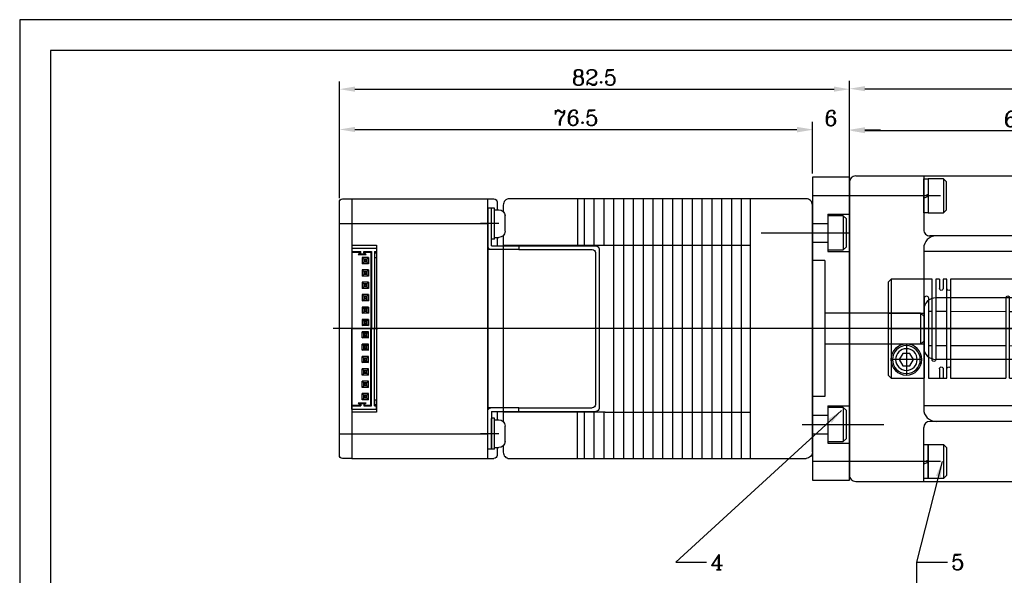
# Model space of a CAD drawing. Extents: x -633 to -223, y -264 to 23.
# Tile 3 of 7: x -633 to -474, y -67 to 23. Entities that reach past the tile are written whole.
import ezdxf
from ezdxf.lldxf.tags import DXFTag

# ---------------------------------------------------------------- set-up
doc = ezdxf.new("R2010")
doc.units = 0
doc.header["$MEASUREMENT"] = 0
for name, color, linetype in [('Bracket', 5, 'Continuous'), ('Center', 1, 'CENTER'), ('Dims', 6, 'Continuous'), ('Hidden', 4, 'HIDDEN'), ('Object', 7, 'Continuous'), ('Text', 3, 'Continuous')]:
    doc.layers.add(name, color=color, linetype=linetype)
doc.styles.get("Standard").update_dxf_attribs({"font": 'romanc.shx', "bigfont": 'bigfont.shx'})
tags = doc.linetypes.add('CENTER', pattern=[17.5, 13, -1.5, 1.5, -1.5]).pattern_tags.tags
tags[10:11] = [DXFTag(74, 4), DXFTag(75, 0), DXFTag(340, '0'), DXFTag(46, 1.0), DXFTag(50, 0.0), DXFTag(44, 0.0), DXFTag(45, 0.0)]
tags[8:9] = [DXFTag(74, 4), DXFTag(75, 0), DXFTag(340, '0'), DXFTag(46, 1.0), DXFTag(50, 0.0), DXFTag(44, 0.0), DXFTag(45, 0.0)]
tags[6:7] = [DXFTag(74, 4), DXFTag(75, 0), DXFTag(340, '0'), DXFTag(46, 1.0), DXFTag(50, 0.0), DXFTag(44, 0.0), DXFTag(45, 0.0)]
tags[4:5] = [DXFTag(74, 4), DXFTag(75, 0), DXFTag(340, '0'), DXFTag(46, 1.0), DXFTag(50, 0.0), DXFTag(44, 0.0), DXFTag(45, 0.0)]
tags = doc.linetypes.add('HIDDEN', pattern=[9.525, 6.35, -3.175]).pattern_tags.tags
tags[6:7] = [DXFTag(74, 4), DXFTag(75, 0), DXFTag(340, '0'), DXFTag(46, 1.0), DXFTag(50, 0.0), DXFTag(44, 0.0), DXFTag(45, 0.0)]
tags[4:5] = [DXFTag(74, 4), DXFTag(75, 0), DXFTag(340, '0'), DXFTag(46, 1.0), DXFTag(50, 0.0), DXFTag(44, 0.0), DXFTag(45, 0.0)]
doc.dimstyles.get("Standard").update_dxf_attribs({"dimtxt": 2.5, "dimasz": 2.5, "dimexe": 1.25, "dimexo": 0.625, "dimtad": 1, "dimdec": 3, "dimdsep": 46, "dimtxsty": 'Standard', "dimcen": 2.5, "dimadec": 0, "dimazin": 0, "dimtfac": 1, "dimtdec": 3, "dimtofl": 0, "dimtmove": 0, "dimatfit": 3, "dimfxl": 1, "dimtolj": 1, "dimtzin": 0, "dimarcsym": 0})

# ---------------------------------------------------------------- blocks, each defined once
blk = doc.blocks.new('ƒJƒvƒŠƒ“ƒO‘¤2')
at = {"layer": 'Center', "color": 1, "linetype": 'CENTER'}
for p, q in [((-12.05, 2.5), (-12.05, 7.5)), ((-9.55, 5), (-14.55, 5)), ((-15, 0), (15, 0))]:
    blk.add_line(p, q, dxfattribs=at)
at = {"layer": 'Object'}
for p, q in [((-15, 7.5), (-14.5, 8)), ((-14.5, -8), (-14.5, 8)), ((-14.5, 8), (-9.1, 8)), ((-9.1, 8), (-9.1, -5)), ((-8.5, -5), (-8.5, 8)), ((-8.5, 8), (-5.85, 8)), ((-6.7, 6.5), (-6.7, 8)), ((-6.1, 6.5), (-6.1, 8)), ((-6.1, 8), (-5.5, 8)), ((-5.5, 8), (-5.5, -8)), ((-4.9, 8), (4.05, 8)), ((-4.9, -8), (-4.9, 8)), ((4.05, -5), (4.05, 8)), ((4.65, 8), (4.65, -5)), ((4.65, 8), (7.3, 8)), ((7.3, 6.5), (7.3, 8)), ((7.9, 8), (8.5, 8)), ((7.9, 8), (7.9, 6.5)), ((8.5, 8), (8.5, -8)), ((9.1, -8), (9.1, 8)), ((9.1, 8), (14.5, 8)), ((14.5, 8), (14.5, 0.4)), ((14.5, 8), (15, 7.5)), ((-15, -7.5), (-15, 7.5)), ((15, 7.5), (15, 0.4)), ((-7.9, 5), (-7.9, -8)), ((-7.3, -8), (-7.3, 5)), ((5.25, 5), (5.25, -8)), ((5.85, -8), (5.85, 5)), ((15, 0.4), (9.1, 0.4)), ((10.8, -0.4), (10.8, 0.4)), ((13.3, 0.4), (13.3, -0.4)), ((9.1, -0.4), (15, -0.4)), ((14.5, -0.4), (14.5, -8)), ((15, -0.4), (15, -7.5)), ((9.86, -4.56), (10.3, -5)), ((14.21, -4.5), (9.89, -4.5)), ((14.24, -4.56), (13.8, -5)), ((10.3, -5), (13.8, -5)), ((-14.5, -8), (-15, -7.5)), ((-14.75, -7.75), (-14.75, -7.75)), ((-14.63, -7.88), (-14.63, -7.88)), ((-6.7, -8), (-6.7, -6.5)), ((-6.1, -8), (-6.1, -6.5)), ((7.3, -8), (7.3, -6.5)), ((7.9, -8), (7.9, -6.5)), ((15, -7.5), (14.5, -8)), ((-7.9, -8), (-14.5, -8)), ((-6.7, -8), (-7.3, -8)), ((-5.5, -8), (-6.1, -8)), ((5.25, -8), (-4.9, -8)), ((7.3, -8), (5.85, -8)), ((8.5, -8), (7.9, -8)), ((14.5, -8), (9.1, -8))]:
    blk.add_line(p, q, dxfattribs=at)
for points in [[(10.97, 6.25, -0.13842), (11.05, 6.51, -0.107067), (11.29, 6.76, -0.080477), (11.62, 6.91, -0.068295), (12.05, 6.97, -0.068295)], [(12.05, 6.97, -0.068295), (12.48, 6.91, -0.080477), (12.81, 6.76, -0.107067), (13.05, 6.51, -0.13842), (13.12, 6.25, -0.13842)], [(12.05, 5.21, -0.095554), (11.64, 5.29, -0.097226), (11.29, 5.51, -0.099687), (11.05, 5.85, -0.101501), (10.97, 6.25, -0.101501)], [(13.12, 6.25, -0.101501), (13.04, 5.85, -0.099687), (12.81, 5.51, -0.097226), (12.46, 5.29, -0.095554), (12.05, 5.21, -0.095554)], [(9.55, -6.24, -0.072807), (9.75, -4.88, -0.083903), (10.28, -3.8, -0.106545), (11.14, -3.03, -0.130909), (12.05, -2.78, -0.130909)], [(12.05, -2.78, -0.130909), (12.96, -3.03, -0.106545), (13.82, -3.8, -0.083903), (14.35, -4.88, -0.072807), (14.55, -6.24, -0.072807)], [(12.05, -7.6, -0.055241), (11.04, -7.49, -0.069044), (10.28, -7.2, -0.105776), (9.71, -6.71, -0.16466), (9.55, -6.24, -0.16466)], [(14.55, -6.24, -0.16466), (14.39, -6.71, -0.105776), (13.82, -7.2, -0.069044), (13.06, -7.49, -0.055241), (12.05, -7.6, -0.055241)]]:
    blk.add_lwpolyline(points, format="xyb", dxfattribs=at)
blk.add_lwpolyline([(-12.63, 4), (-13.21, 5), (-12.63, 6), (-11.47, 6), (-10.9, 5), (-11.47, 4)], close=True, dxfattribs=at)
for radius in [2.5, 2.25, 1.75]:
    blk.add_circle((-12.05, 5), radius, dxfattribs=at)
for centre, start, end in [((-6.4, 6.5), 180.0034, 0.0034), ((-5.2, 6.5), 180.0034, 0.0034), ((7.6, 6.5), 180.0034, 0.0034), ((8.8, 6.5), 180.0034, 0.0034), ((-7.6, 5), 0.0034, 180.0034), ((5.55, 5), 0.0034, 180.0034), ((-8.8, -5), 180.0034, 0.0034), ((-6.4, -6.5), 0.0034, 180.0034), ((-5.2, -6.5), 0.0034, 180.0034), ((4.35, -5), 180.0034, 0.0034), ((7.6, -6.5), 0.0034, 180.0034), ((8.8, -6.5), 0.0034, 180.0034)]:
    blk.add_arc(centre, 0.3, start, end, dxfattribs=at)
at = {"layer": 'Text'}
for p, q in [((-9.1, 2.5), (-15, 2.5)), ((-8.5, 2.75), (-7.9, 2.75)), ((-7.3, 2.75), (-5.5, 2.75)), ((-4.9, 2.75), (4.05, 2.75)), ((4.65, 2.75), (5.25, 2.75)), ((5.85, 2.75), (8.5, 2.75)), ((15, 2), (9.1, 2)), ((11.02, 0.4), (11.02, -0.4)), ((13.07, -0.4), (13.07, 0.4)), ((-15, -2.5), (-9.1, -2.5)), ((-7.9, -2.75), (-8.5, -2.75)), ((-5.5, -2.75), (-7.3, -2.75)), ((4.05, -2.75), (-4.9, -2.75)), ((5.25, -2.75), (4.65, -2.75)), ((8.5, -2.75), (5.85, -2.75)), ((9.1, -2), (15, -2))]:
    blk.add_line(p, q, dxfattribs=at)
for points in [[(10.75, 6.25, -0.142396), (10.84, 6.55, -0.107169), (11.13, 6.85, -0.078685), (11.53, 7.02, -0.066066), (12.05, 7.09, -0.066066)], [(12.05, 7.09, -0.066066), (12.57, 7.02, -0.078685), (12.97, 6.85, -0.107169), (13.26, 6.55, -0.142396), (13.35, 6.25, -0.142396)], [(12.05, 4.93, -0.099484), (11.55, 5.03, -0.098897), (11.13, 5.32, -0.098078), (10.85, 5.74, -0.097507), (10.75, 6.25, -0.097507)], [(13.35, 6.25, -0.097507), (13.25, 5.74, -0.098078), (12.97, 5.32, -0.098897), (12.55, 5.03, -0.099484), (12.05, 4.93, -0.099484)]]:
    blk.add_lwpolyline(points, format="xyb", dxfattribs=at)
blk = doc.blocks.new('*D9')
at = {"layer": 'Defpoints', "color": 0}
for p in [(-233.24, 11.95), (-499.2, -2.37), (-233.24, -9.87)]:
    blk.add_point(p, dxfattribs=at)
at = {"layer": 'Dims', "color": 0, "lineweight": -2}
for p, q in [((-499.2, -1.75), (-499.2, 13.2)), ((-233.24, -9.25), (-233.24, 13.2)), ((-496.7, 11.95), (-235.74, 11.95))]:
    blk.add_line(p, q, dxfattribs=at)
at = {"layer": 'Dims', "color": 0}
for points in [[(-496.7, 12.37), (-496.7, 11.54), (-499.2, 11.95)], [(-235.74, 12.37), (-235.74, 11.54), (-233.24, 11.95)]]:
    blk.add_solid(points, dxfattribs=at)
at = {"layer": 'Dims', "color": 0, "insert": (-366.22, 13.83), "char_height": 2.5, "attachment_point": 5}
blk.add_mtext('\\A1;L1', dxfattribs=at)
blk = doc.blocks.new('ƒP\x81[ƒuƒ‹‚Q')
at = {"layer": 'Center'}
for p, q in [((-1.79, 17), (1.15, 17)), ((-1.79, -17), (1.15, -17))]:
    blk.add_line(p, q, dxfattribs=at)
at = {"layer": 'Hidden', "ltscale": 0.5}
for p, q in [((-5, 12.8), (-16.9, 12.8)), ((-17.4, 12.3), (-17.4, -12.3)), ((-5, -12.8), (-16.9, -12.8))]:
    blk.add_line(p, q, dxfattribs=at)
at = {"layer": 'Hidden'}
for centre, start, end in [((-16.9, 12.3), 90, 180), ((-16.9, -12.3), 180, 270)]:
    blk.add_arc(centre, 0.5, start, end, dxfattribs=at)
at = {"layer": 'Object'}
for p, q in [((-0.6, 13.4), (-0.6, 19.5)), ((-0.6, 19.5), (0, 19.5)), ((0, 19.5), (0, 13.3)), ((-18, 12.9), (-18, -12.9)), ((-0.6, 13.4), (-17.5, 13.4)), ((-5, 13.4), (-5, 12.8)), ((-5, 12.8), (0, 12.8)), ((0, 13.4), (0, 13.3)), ((0, 12.8), (0, -12.8)), ((-0.6, -13.4), (-17.5, -13.4)), ((-5, -13.4), (-5, -12.8)), ((-5, -12.8), (0, -12.8)), ((-0.6, -13.4), (-0.6, -19.5)), ((0, -13.4), (0, -13.3)), ((0, -19.5), (0, -13.3)), ((-0.6, -19.5), (0, -19.5))]:
    blk.add_line(p, q, dxfattribs=at)
for centre, start, end in [((-17.5, 12.9), 90, 180), ((-0.5, 13.3), 270, 0), ((-17.5, -12.9), 180, 270), ((-0.5, -13.3), 0, 90)]:
    blk.add_arc(centre, 0.5, start, end, dxfattribs=at)
at = {"layer": 'Text'}
for p, q in [((-10, 12.8), (-10, 12.8)), ((-10, -12.8), (-10, -12.8))]:
    blk.add_line(p, q, dxfattribs=at)
blk = doc.blocks.new('12ƒRƒlƒNƒ^‚P')
at = {"layer": 'Center'}
blk.add_line((0, 0), (-4.2, 0), dxfattribs=at)
at = {"layer": 'Dims'}
for p, q in [((-4, 13), (-4, 11.5)), ((0, 13), (-4, 13)), ((0, 13), (0, 0)), ((-3.7, 12.5), (-4, 12.5)), ((-3.7, 12.25), (-4, 12.25)), ((-3.7, 11.5), (-4, 11.5)), ((-3.7, 12.5), (-3.7, 0)), ((-1.95, 12.5), (-3.2, 12.5)), ((-3.2, 12.5), (-3.2, 0)), ((-2.05, 12.4), (-3.2, 12.4)), ((-3.1, 12.5), (-3.1, 0)), ((-2.35, 11.15), (-2.7, 11.5)), ((-2.7, 11.5), (-2.7, 10.5)), ((-2.7, 11.5), (-1.7, 11.5)), ((-2.45, 11.25), (-2.45, 10.75)), ((-2.45, 11.25), (-1.95, 11.25)), ((-2.35, 11.15), (-2.05, 11.15)), ((-2.35, 11.15), (-2.35, 10.85)), ((-1.95, 12.39), (-2.34, 12)), ((-1.06, 12), (-2.34, 12)), ((-1.95, 12.25), (-2.2, 12)), ((-1.3, 12.1), (-2.1, 12.1)), ((-2.05, 12.29), (-2.05, 12.5)), ((-1.7, 11.5), (-2.05, 11.15)), ((-2.05, 11.15), (-2.05, 10.85)), ((-1.95, 12.25), (-1.95, 12.5)), ((-1.95, 11.25), (-1.95, 10.75)), ((-1.7, 11.5), (-1.7, 10.5)), ((0, 12.5), (-1.45, 12.5)), ((-1.45, 12.25), (-1.45, 12.5)), ((-1.06, 12), (-1.45, 12.39)), ((-1.2, 12), (-1.45, 12.25)), ((-1.35, 12.29), (-1.35, 12.5)), ((0, 12.4), (-1.35, 12.4)), ((-2.35, 10.85), (-2.7, 10.5)), ((-2.7, 10.5), (-1.7, 10.5)), ((-2.45, 10.75), (-1.95, 10.75)), ((-2.35, 10.85), (-2.05, 10.85)), ((-1.7, 10.5), (-2.05, 10.85)), ((-2.35, 9.15), (-2.7, 9.5)), ((-2.7, 9.5), (-2.7, 8.5)), ((-2.7, 9.5), (-1.7, 9.5)), ((-2.35, 8.85), (-2.7, 8.5)), ((-2.7, 8.5), (-1.7, 8.5)), ((-2.45, 9.25), (-2.45, 8.75)), ((-2.45, 9.25), (-1.95, 9.25)), ((-2.45, 8.75), (-1.95, 8.75)), ((-2.35, 9.15), (-2.35, 8.85)), ((-2.35, 9.15), (-2.05, 9.15)), ((-2.35, 8.85), (-2.05, 8.85)), ((-1.7, 9.5), (-2.05, 9.15)), ((-2.05, 9.15), (-2.05, 8.85)), ((-1.7, 8.5), (-2.05, 8.85)), ((-1.95, 9.25), (-1.95, 8.75)), ((-1.7, 9.5), (-1.7, 8.5)), ((-2.7, 7.5), (-2.7, 6.5)), ((-2.35, 7.15), (-2.7, 7.5)), ((-2.7, 7.5), (-1.7, 7.5)), ((-2.35, 6.85), (-2.7, 6.5)), ((-2.7, 6.5), (-1.7, 6.5)), ((-2.45, 7.25), (-2.45, 6.75)), ((-2.45, 7.25), (-1.95, 7.25)), ((-2.45, 6.75), (-1.95, 6.75)), ((-2.35, 7.15), (-2.35, 6.85)), ((-2.35, 7.15), (-2.05, 7.15)), ((-2.35, 6.85), (-2.05, 6.85)), ((-1.7, 7.5), (-2.05, 7.15)), ((-2.05, 7.15), (-2.05, 6.85)), ((-1.7, 6.5), (-2.05, 6.85)), ((-1.95, 7.25), (-1.95, 6.75)), ((-1.7, 7.5), (-1.7, 6.5)), ((-2.35, 5.15), (-2.7, 5.5)), ((-2.7, 5.5), (-2.7, 4.5)), ((-2.7, 5.5), (-1.7, 5.5)), ((-2.35, 4.85), (-2.7, 4.5)), ((-2.45, 5.25), (-2.45, 4.75)), ((-2.45, 5.25), (-1.95, 5.25)), ((-2.35, 5.15), (-2.05, 5.15)), ((-2.35, 5.15), (-2.35, 4.85)), ((-2.35, 4.85), (-2.05, 4.85)), ((-1.7, 5.5), (-2.05, 5.15)), ((-2.05, 5.15), (-2.05, 4.85)), ((-1.7, 4.5), (-2.05, 4.85)), ((-1.95, 5.25), (-1.95, 4.75)), ((-1.7, 5.5), (-1.7, 4.5)), ((-2.7, 4.5), (-1.7, 4.5)), ((-2.35, 3.15), (-2.7, 3.5)), ((-2.7, 3.5), (-2.7, 2.5)), ((-2.7, 3.5), (-1.7, 3.5)), ((-2.45, 4.75), (-1.95, 4.75)), ((-2.45, 3.25), (-2.45, 2.75)), ((-2.45, 3.25), (-1.95, 3.25)), ((-1.7, 3.5), (-2.05, 3.15)), ((-1.95, 3.25), (-1.95, 2.75)), ((-1.7, 3.5), (-1.7, 2.5)), ((-2.35, 2.85), (-2.7, 2.5)), ((-2.7, 2.5), (-1.7, 2.5)), ((-2.45, 2.75), (-1.95, 2.75)), ((-2.35, 3.15), (-2.05, 3.15)), ((-2.35, 3.15), (-2.35, 2.85)), ((-2.35, 2.85), (-2.05, 2.85)), ((-2.05, 3.15), (-2.05, 2.85)), ((-1.7, 2.5), (-2.05, 2.85)), ((-3.7, -12.5), (-3.7, 0)), ((-3.2, -12.5), (-3.2, 0)), ((-3.1, -12.5), (-3.1, 0)), ((-2.7, 1.5), (-2.7, 0.5)), ((-2.35, 1.15), (-2.7, 1.5)), ((-2.7, 1.5), (-1.7, 1.5)), ((-2.35, 0.85), (-2.7, 0.5)), ((-2.7, 0.5), (-1.7, 0.5)), ((-2.45, 1.25), (-2.45, 0.75)), ((-2.45, 1.25), (-1.95, 1.25)), ((-2.45, 0.75), (-1.95, 0.75)), ((-2.35, 1.15), (-2.35, 0.85)), ((-2.35, 1.15), (-2.05, 1.15)), ((-2.35, 0.85), (-2.05, 0.85)), ((-1.7, 1.5), (-2.05, 1.15)), ((-2.05, 1.15), (-2.05, 0.85)), ((-1.7, 0.5), (-2.05, 0.85)), ((-1.95, 1.25), (-1.95, 0.75)), ((-1.7, 1.5), (-1.7, 0.5)), ((0, -13), (0, 0)), ((-2.35, -0.85), (-2.7, -0.5)), ((-2.7, -1.5), (-2.7, -0.5)), ((-2.7, -0.5), (-1.7, -0.5)), ((-2.35, -1.15), (-2.7, -1.5)), ((-2.7, -1.5), (-1.7, -1.5)), ((-2.45, -1.25), (-2.45, -0.75)), ((-2.45, -0.75), (-1.95, -0.75)), ((-2.45, -1.25), (-1.95, -1.25)), ((-2.35, -0.85), (-2.05, -0.85)), ((-2.35, -1.15), (-2.35, -0.85)), ((-2.35, -1.15), (-2.05, -1.15)), ((-1.7, -0.5), (-2.05, -0.85)), ((-2.05, -1.15), (-2.05, -0.85)), ((-1.7, -1.5), (-2.05, -1.15)), ((-1.95, -1.25), (-1.95, -0.75)), ((-1.7, -1.5), (-1.7, -0.5)), ((-2.7, -3.5), (-2.7, -2.5)), ((-2.35, -2.85), (-2.7, -2.5)), ((-2.7, -2.5), (-1.7, -2.5)), ((-2.35, -3.15), (-2.7, -3.5)), ((-2.45, -3.25), (-2.45, -2.75)), ((-2.45, -2.75), (-1.95, -2.75)), ((-2.35, -3.15), (-2.35, -2.85)), ((-2.35, -2.85), (-2.05, -2.85)), ((-2.35, -3.15), (-2.05, -3.15)), ((-1.7, -2.5), (-2.05, -2.85)), ((-2.05, -3.15), (-2.05, -2.85)), ((-1.7, -3.5), (-2.05, -3.15)), ((-1.95, -3.25), (-1.95, -2.75)), ((-1.7, -3.5), (-1.7, -2.5)), ((-2.7, -3.5), (-1.7, -3.5)), ((-2.7, -5.5), (-2.7, -4.5)), ((-2.35, -4.85), (-2.7, -4.5)), ((-2.7, -4.5), (-1.7, -4.5)), ((-2.45, -3.25), (-1.95, -3.25)), ((-2.45, -5.25), (-2.45, -4.75)), ((-2.45, -4.75), (-1.95, -4.75)), ((-1.7, -4.5), (-2.05, -4.85)), ((-1.95, -5.25), (-1.95, -4.75)), ((-1.7, -5.5), (-1.7, -4.5)), ((-2.35, -5.15), (-2.7, -5.5)), ((-2.7, -5.5), (-1.7, -5.5)), ((-2.45, -5.25), (-1.95, -5.25)), ((-2.35, -5.15), (-2.35, -4.85)), ((-2.35, -4.85), (-2.05, -4.85)), ((-2.35, -5.15), (-2.05, -5.15)), ((-2.05, -5.15), (-2.05, -4.85)), ((-1.7, -5.5), (-2.05, -5.15)), ((-2.35, -6.85), (-2.7, -6.5)), ((-2.7, -7.5), (-2.7, -6.5)), ((-2.7, -6.5), (-1.7, -6.5)), ((-2.35, -7.15), (-2.7, -7.5)), ((-2.7, -7.5), (-1.7, -7.5)), ((-2.45, -7.25), (-2.45, -6.75)), ((-2.45, -6.75), (-1.95, -6.75)), ((-2.45, -7.25), (-1.95, -7.25)), ((-2.35, -6.85), (-2.05, -6.85)), ((-2.35, -7.15), (-2.35, -6.85)), ((-2.35, -7.15), (-2.05, -7.15)), ((-1.7, -6.5), (-2.05, -6.85)), ((-2.05, -7.15), (-2.05, -6.85)), ((-1.7, -7.5), (-2.05, -7.15)), ((-1.95, -7.25), (-1.95, -6.75)), ((-1.7, -7.5), (-1.7, -6.5)), ((-2.35, -8.85), (-2.7, -8.5)), ((-2.7, -9.5), (-2.7, -8.5)), ((-2.7, -8.5), (-1.7, -8.5)), ((-2.35, -9.15), (-2.7, -9.5)), ((-2.7, -9.5), (-1.7, -9.5)), ((-2.45, -9.25), (-2.45, -8.75)), ((-2.45, -8.75), (-1.95, -8.75)), ((-2.45, -9.25), (-1.95, -9.25)), ((-2.35, -8.85), (-2.05, -8.85)), ((-2.35, -9.15), (-2.35, -8.85)), ((-2.35, -9.15), (-2.05, -9.15)), ((-1.7, -8.5), (-2.05, -8.85)), ((-2.05, -9.15), (-2.05, -8.85)), ((-1.7, -9.5), (-2.05, -9.15)), ((-1.95, -9.25), (-1.95, -8.75)), ((-1.7, -9.5), (-1.7, -8.5)), ((-2.7, -11.5), (-2.7, -10.5)), ((-2.35, -10.85), (-2.7, -10.5)), ((-2.7, -10.5), (-1.7, -10.5)), ((-2.45, -11.25), (-2.45, -10.75)), ((-2.45, -10.75), (-1.95, -10.75)), ((-2.35, -10.85), (-2.05, -10.85)), ((-2.35, -11.15), (-2.35, -10.85)), ((-1.7, -10.5), (-2.05, -10.85)), ((-2.05, -11.15), (-2.05, -10.85)), ((-1.95, -11.25), (-1.95, -10.75)), ((-1.7, -11.5), (-1.7, -10.5)), ((-3.7, -11.5), (-4, -11.5)), ((-4, -13), (-4, -11.5)), ((-3.7, -12.25), (-4, -12.25)), ((-3.7, -12.5), (-4, -12.5)), ((-2.05, -12.4), (-3.2, -12.4)), ((-1.95, -12.5), (-3.2, -12.5)), ((-2.35, -11.15), (-2.7, -11.5)), ((-2.7, -11.5), (-1.7, -11.5)), ((-2.45, -11.25), (-1.95, -11.25)), ((-2.35, -11.15), (-2.05, -11.15)), ((-1.06, -12), (-2.34, -12)), ((-1.95, -12.39), (-2.34, -12)), ((-1.95, -12.25), (-2.2, -12)), ((-1.3, -12.1), (-2.1, -12.1)), ((-1.7, -11.5), (-2.05, -11.15)), ((-2.05, -12.29), (-2.05, -12.5)), ((-1.95, -12.25), (-1.95, -12.5)), ((-1.2, -12), (-1.45, -12.25)), ((-1.06, -12), (-1.45, -12.39)), ((-1.45, -12.25), (-1.45, -12.5)), ((0, -12.5), (-1.45, -12.5)), ((-1.35, -12.29), (-1.35, -12.5)), ((0, -12.4), (-1.35, -12.4)), ((0, -13), (-4, -13))]:
    blk.add_line(p, q, dxfattribs=at)
at = {"layer": 'Dims', "ltscale": 0.5}
blk.add_point((0, 0), dxfattribs=at)
blk = doc.blocks.new('42coolM2')
at = {"layer": 'Text'}
h = blk.add_hatch(dxfattribs=at)
h.set_pattern_fill('ANSI31', color=256, scale=0.5, angle=45, style=0)
h.set_pattern_definition([(90, (-143.7307, -147.7166), (-1.5875, 3e-16), [])])
h.paths.add_polyline_path([(38, 21), (10, 21), (10, 13.5), (33.5, 13.5), (38, 13.5)])
h.paths.add_polyline_path([(10, 13.5), (10, 0), (33.5, 0), (33.5, 13.5)])
h.paths.add_polyline_path([(10, 0), (10, -13.5), (33.5, -13.5), (33.5, 0)])
h.paths.add_polyline_path([(10, -13.5), (10, -21), (38, -21), (38, -13.5), (33.5, -13.5)])
at = {"layer": 'Center', "ltscale": 0.5}
blk.add_line((-18.5, 0), (77.5, 0), dxfattribs=at)
at = {"layer": 'Hidden', "ltscale": 0.5}
for p, q in [((-2, 11), (-2, -11)), ((-2, 11), (0, 11)), ((-17.5, 2.5), (-18, 2)), ((-18, 2), (-18, -2)), ((-17.5, 2.5), (-2, 2.5)), ((-17.5, 2.5), (-17.5, -2.5)), ((-18, -2), (-17.5, -2.5)), ((-17.5, -2.5), (-2, -2.5)), ((-2, -11), (0, -11))]:
    blk.add_line(p, q, dxfattribs=at)
at = {"layer": 'Object', "ltscale": 10}
for p, q in [((10, -21), (10, 21)), ((38, 21), (38, 13.5)), ((76.5, 17), (52.5, 17)), ((33.5, 13.5), (10, 13.5)), ((50, 13.5), (33.5, 13.5)), ((74.5, 13.5), (73.5, 13.5)), ((33.5, -13.5), (10, -13.5)), ((33.5, -13.5), (50, -13.5)), ((38, -21), (38, -13.5)), ((73.5, -13.5), (74.5, -13.5)), ((76.5, -17), (52.5, -17))]:
    blk.add_line(p, q, dxfattribs=at)
at = {"layer": 'Object'}
for p, q in [((74.5, 21), (51.5, 21)), ((52.5, -21), (52.5, 21)), ((74.5, 21), (74.5, -21)), ((51, 20.5), (51, 19.25)), ((51, 14.75), (51, 13.4)), ((70.5, 13.5), (70.5, -13.5)), ((74.5, 13.5), (70.5, 13.5)), ((51, -13.4), (51, -14.75)), ((51, -13.4), (51, -14.75)), ((70.5, -13.5), (74.5, -13.5)), ((51, -19.25), (51, -20.5)), ((74.5, -21), (51.5, -21))]:
    blk.add_line(p, q, dxfattribs=at)
at = {"layer": 'Object', "ltscale": 0.5}
for p, q in [((51.4, 19.25), (50.7, 19.25)), ((51.4, 14.5), (51.4, 19.5)), ((51.4, 19.5), (51.9, 19.5)), ((51.9, 14.55), (51.9, 19.45)), ((49.7, 15.75), (49.7, 18.25)), ((51.4, 14.75), (50.7, 14.75)), ((51.4, 14.5), (51.9, 14.5)), ((49.7, -18.25), (49.7, -15.75)), ((51.4, -14.75), (50.7, -14.75)), ((51.4, -19.5), (51.4, -14.5)), ((51.4, -14.5), (51.9, -14.5)), ((51.9, -19.45), (51.9, -14.55)), ((51.4, -19.25), (50.7, -19.25)), ((51.4, -19.5), (51.9, -19.5))]:
    blk.add_line(p, q, dxfattribs=at)
at = {"layer": 'Object', "ltscale": 10}
for points in [[(0, -20), (0, 20, -0.414214), (1, 21), (49, 21, -0.414214), (50, 20), (50, 18.96)], [(50, -18.96), (50, -20, -0.414214), (49, -21), (1, -21)]]:
    blk.add_lwpolyline(points, format="xyb", dxfattribs=at)
at = {"layer": 'Object', "ltscale": 0.5}
blk.add_lwpolyline([(74.5, -21), (76, -21, 0.414214), (76.5, -20.5), (76.5, 20.5, 0.414214), (76, 21), (74.5, 21)], format="xyb", close=True, dxfattribs=at)
at = {"layer": 'Object', "ltscale": 10}
blk.add_lwpolyline([(50, 15.04), (50, -15.04)], dxfattribs=at)
at = {"layer": 'Object'}
for centre, start, end in [((51.5, 20.5), 90, 180), ((51.5, -20.5), 180, 270)]:
    blk.add_arc(centre, 0.5, start, end, dxfattribs=at)
at = {"layer": 'Object', "ltscale": 0.5}
for centre, start, end in [((50.7, 18.25), 90, 180), ((50.7, 15.75), 180, 270), ((50.7, -15.75), 90, 180), ((50.7, -18.25), 180, 270)]:
    blk.add_arc(centre, 1, start, end, dxfattribs=at)
at = {"layer": 'Object', "ltscale": 10}
blk.add_arc((1, -20), 1, 180, 270, dxfattribs=at)
at = {"layer": 'Dims', "ltscale": 0.5}
for name, p in [('ƒP\x81[ƒuƒ‹‚Q', (52.5, 0)), ('12ƒRƒlƒNƒ^‚P', (74.5, 0))]:
    blk.add_blockref(name, p, dxfattribs=at)
blk = doc.blocks.new('*D37')
at = {"layer": 'Defpoints', "color": 0}
for p in [(-499.2, 5.3), (-505.2, -2.37), (-499.2, -2.37)]:
    blk.add_point(p, dxfattribs=at)
at = {"layer": 'Dims', "color": 0, "lineweight": -2}
for p, q in [((-505.2, -1.75), (-505.2, 6.55)), ((-499.2, -1.75), (-499.2, 6.55)), ((-507.7, 5.3), (-510.2, 5.3)), ((-496.7, 5.3), (-494.2, 5.3))]:
    blk.add_line(p, q, dxfattribs=at)
at = {"layer": 'Dims', "color": 0}
for points in [[(-507.7, 5.72), (-507.7, 4.88), (-505.2, 5.3)], [(-496.7, 5.72), (-496.7, 4.88), (-499.2, 5.3)]]:
    blk.add_solid(points, dxfattribs=at)
at = {"layer": 'Dims', "color": 0, "insert": (-502.2, 7.18), "char_height": 2.5, "attachment_point": 5}
blk.add_mtext('\\A1;6', dxfattribs=at)
blk = doc.blocks.new('*D38')
at = {"layer": 'Defpoints', "color": 0}
for p in [(-439.2, 5.17), (-499.2, -3.17), (-439.2, -1.87)]:
    blk.add_point(p, dxfattribs=at)
at = {"layer": 'Dims', "color": 0, "lineweight": -2}
for p, q in [((-499.2, -2.55), (-499.2, 6.42)), ((-439.2, -1.25), (-439.2, 6.42)), ((-496.7, 5.17), (-441.7, 5.17))]:
    blk.add_line(p, q, dxfattribs=at)
at = {"layer": 'Dims', "color": 0}
for points in [[(-496.7, 5.59), (-496.7, 4.75), (-499.2, 5.17)], [(-441.7, 5.59), (-441.7, 4.75), (-439.2, 5.17)]]:
    blk.add_solid(points, dxfattribs=at)
at = {"layer": 'Dims', "color": 0, "insert": (-472.08, 7.04), "char_height": 2.5, "attachment_point": 5}
blk.add_mtext('\\A1;60', dxfattribs=at)
blk = doc.blocks.new('*D47')
at = {"layer": 'Defpoints', "color": 0}
for p in [(-499.2, 11.87), (-499.2, -2.37), (-581.7, -6.37)]:
    blk.add_point(p, dxfattribs=at)
at = {"layer": 'Dims', "color": 0, "lineweight": -2}
for p, q in [((-581.7, -5.75), (-581.7, 13.12)), ((-499.2, -1.75), (-499.2, 13.12)), ((-579.2, 11.87), (-501.7, 11.87))]:
    blk.add_line(p, q, dxfattribs=at)
at = {"layer": 'Dims', "color": 0}
for points in [[(-579.2, 12.29), (-579.2, 11.46), (-581.7, 11.87)], [(-501.7, 12.29), (-501.7, 11.46), (-499.2, 11.87)]]:
    blk.add_solid(points, dxfattribs=at)
at = {"layer": 'Dims', "color": 0, "insert": (-540.45, 13.75), "char_height": 2.5, "attachment_point": 5}
blk.add_mtext('\\A1;82.5', dxfattribs=at)
blk = doc.blocks.new('*D46')
at = {"layer": 'Defpoints', "color": 0}
for p in [(-505.2, 5.35), (-505.2, -2.37), (-581.7, -6.37)]:
    blk.add_point(p, dxfattribs=at)
at = {"layer": 'Dims', "color": 0, "lineweight": -2}
for p, q in [((-581.7, -5.75), (-581.7, 6.6)), ((-505.2, -1.75), (-505.2, 6.6)), ((-579.2, 5.35), (-507.7, 5.35))]:
    blk.add_line(p, q, dxfattribs=at)
at = {"layer": 'Dims', "color": 0}
for points in [[(-579.2, 5.77), (-579.2, 4.94), (-581.7, 5.35)], [(-507.7, 5.77), (-507.7, 4.94), (-505.2, 5.35)]]:
    blk.add_solid(points, dxfattribs=at)
at = {"layer": 'Dims', "color": 0, "insert": (-543.45, 7.23), "char_height": 2.5, "attachment_point": 5}
blk.add_mtext('\\A1;76.5', dxfattribs=at)

msp = doc.modelspace()

# ---------------------------------------------------------------- linework, layer by layer
at = {"layer": 'Bracket'}
msp.add_lwpolyline([(-505.2039, -51.3713), (-499.2039, -51.3713), (-499.2039, -2.3713), (-505.2039, -2.3713)], close=True, dxfattribs=at)
at = {"layer": 'Center'}
for p, q in [((-484.5037, -5.3712), (-505.2041, -5.3712)), ((-513.469, -11.3713), (-499.2039, -11.3713)), ((-233.2432, -26.8713), (-544.2041, -26.8713)), ((-506.884, -42.3713), (-493.6378, -42.3713)), ((-484.5037, -48.3713), (-505.2041, -48.3713))]:
    msp.add_line(p, q, dxfattribs=at)
at = {"layer": 'Dims'}
msp.add_line((-488.3719, -64.6327), (-488.3719, -69.1454), dxfattribs=at)
msp.add_lwpolyline([(-633.4021, -263.8857), (-223.4021, -263.8857), (-223.4021, 23.1143), (-633.4021, 23.1143)], close=True, dxfattribs=at)
at = {"layer": 'Hidden'}
for p, q in [((-487.2039, -2.1713), (-487.2039, -10.8714)), ((-502.7041, -8.3713), (-502.7041, -14.3713)), ((-502.7041, -8.3713), (-499.2041, -8.3713)), ((-505.2041, -9.8713), (-502.7041, -9.8713)), ((-485.204, -11.8715), (-486.2041, -11.8715)), ((-505.2041, -12.8713), (-502.7041, -12.8713)), ((-502.7041, -14.3713), (-499.2041, -14.3713)), ((-502.7041, -39.3713), (-502.7041, -45.3713)), ((-502.7041, -39.3713), (-499.2041, -39.3713)), ((-505.2041, -40.8713), (-502.7041, -40.8713)), ((-487.2039, -51.5713), (-487.2039, -42.8713)), ((-485.204, -41.8712), (-486.2041, -41.8712)), ((-505.2041, -43.8713), (-502.7041, -43.8713)), ((-502.7041, -45.3713), (-499.2041, -45.3713))]:
    msp.add_line(p, q, dxfattribs=at)
for centre, start, end in [((-486.2041, -10.8714), 179.99996, 270), ((-486.2041, -42.8713), 89.999982, 179.99996)]:
    msp.add_arc(centre, 1, start, end, dxfattribs=at)
at = {"layer": 'Object'}
for p, q in [((-499.2039, -26.8713), (-499.2041, -2.5464)), ((-499.2039, -3.1714), (-499.2039, -50.5713)), ((-498.2041, -2.1713), (-440.2039, -2.1713)), ((-484.0039, -2.6212), (-484.0039, -8.1212)), ((-455.2039, -11.8715), (-485.204, -11.8715)), ((-487.2039, -13.8714), (-487.2039, -39.8713)), ((-453.204, -14.3712), (-487.2039, -14.3712)), ((-458.7037, -21.8713), (-485.204, -21.8713)), ((-458.7037, -31.8713), (-485.204, -31.8713)), ((-453.204, -39.3713), (-487.2039, -39.3713)), ((-455.2039, -41.8713), (-485.204, -41.8713)), ((-484.0039, -45.6214), (-484.0039, -51.1214)), ((-498.2041, -51.5713), (-440.2039, -51.5713))]:
    msp.add_line(p, q, dxfattribs=at)
for points in [[(-628.4021, -258.8857), (-228.4021, -258.8857), (-228.4021, 18.1143), (-628.4021, 18.1143)], [(-486.5039, -8.1212), (-484.0039, -8.1212), (-483.5039, -7.6212), (-483.5039, -3.1212), (-484.0039, -2.6212), (-486.5039, -2.6212)], [(-486.5039, -45.6214), (-484.0039, -45.6214), (-483.5039, -46.1214), (-483.5039, -50.6214), (-484.0039, -51.1214), (-486.5039, -51.1214)]]:
    msp.add_lwpolyline(points, close=True, dxfattribs=at)
for centre, radius, start, end in [((-498.2041, -3.1714), 1, 89.999982, 179.99996), ((-485.204, -13.8714), 2, 89.999982, 179.99996), ((-485.204, -23.8713), 2, 89.999982, 179.99996), ((-485.204, -29.8713), 2, 179.99996, 270), ((-485.204, -39.8713), 2, 179.99996, 270), ((-498.2041, -50.5713), 1, 179.99996, 270)]:
    msp.add_arc(centre, radius, start, end, dxfattribs=at)
at = {"layer": 'Text'}
for p, q in [((-487.2039, -5.4235), (-486.5039, -5.1366)), ((-487.2039, -5.7477), (-486.5039, -5.4608)), ((-500.2041, -8.6213), (-500.2041, -14.1213)), ((-500.2041, -39.6213), (-500.2041, -45.1213)), ((-487.2039, -48.4237), (-486.5039, -48.1368)), ((-487.2039, -48.7479), (-486.5039, -48.4611))]:
    msp.add_line(p, q, dxfattribs=at)
for points in [[(-487.2039, -2.6212), (-486.5039, -2.6212), (-486.5039, -8.1212), (-487.2039, -8.1212)], [(-502.7039, -14.1213), (-500.2041, -14.1213), (-499.7041, -13.6213), (-499.7041, -9.1213), (-500.2041, -8.6213), (-502.7039, -8.6213)], [(-502.7039, -45.1213), (-500.2041, -45.1213), (-499.7041, -44.6213), (-499.7041, -40.1213), (-500.2041, -39.6213), (-502.7039, -39.6213)], [(-487.2039, -45.6214), (-486.5039, -45.6214), (-486.5039, -51.1214), (-487.2039, -51.1214)]]:
    msp.add_lwpolyline(points, close=True, dxfattribs=at)

# ---------------------------------------------------------------- block references
at = {"layer": 'Dims', "xscale": -1}
msp.add_blockref('42coolM2', (-505.2041, -26.8713), dxfattribs=at)
at = {"layer": 'Object', "xscale": -1, "rotation": 179.9965622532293}
msp.add_blockref('ƒJƒvƒŠƒ“ƒO‘¤2', (-477.9536, -26.8727), dxfattribs=at)

# ---------------------------------------------------------------- texts
at = {"layer": 'Dims', "char_height": 2.5, "attachment_point": 1}
for s, insert in [('4', (-521.6903, -63.3827)), ('5', (-482.7469, -63.3827))]:
    msp.add_mtext(s, dxfattribs=dict(at, insert=insert))

# ---------------------------------------------------------------- dimensions: what is measured, and where the dimension line sits
at = {"layer": 'Dims'}
for base, p1, p2, picture, middle in [((-499.2041, 11.8722), (-581.7041, -6.3713), (-499.2041, -2.3713), '*D47', (-540.4541, 13.7472)), ((-505.2041, 5.353), (-581.7041, -6.3713), (-505.2041, -2.3713), '*D46', (-543.4541, 7.228)), ((-499.2041, 5.3006), (-505.2041, -2.3713), (-499.2041, -2.3713), '*D37', (-502.2041, 5.3006)), ((-439.2037, 5.1696), (-499.2039, -3.1714), (-439.2037, -1.8714), '*D38', (-472.0753, 5.1696))]:
    dim = msp.add_linear_dim(base=base, p1=p1, p2=p2, dimstyle='Standard', dxfattribs=at)
    dim.commit()
    dim.dimension.update_dxf_attribs({"geometry": picture, "text_midpoint": middle})
dim = msp.add_linear_dim(base=(-233.2432, 11.954), p1=(-499.2041, -2.3713), p2=(-233.2432, -9.8712), text='L1', dimstyle='Standard', dxfattribs=at)
dim.commit()
dim.dimension.update_dxf_attribs({"geometry": '*D9', "text_midpoint": (-366.2237, 13.829)})

# ---------------------------------------------------------------- leaders
for points in [[(-500.5041, -40.1213), (-527.3153, -64.6327), (-522.3153, -64.6327)], [(-484.2039, -48.3714), (-488.3719, -64.6327), (-483.3719, -64.6327)]]:
    msp.add_leader(points, dimstyle='Standard', override={"dimgap": 0.625, "dimtad": 0}, dxfattribs=at)

doc.saveas('drawing.dxf')
